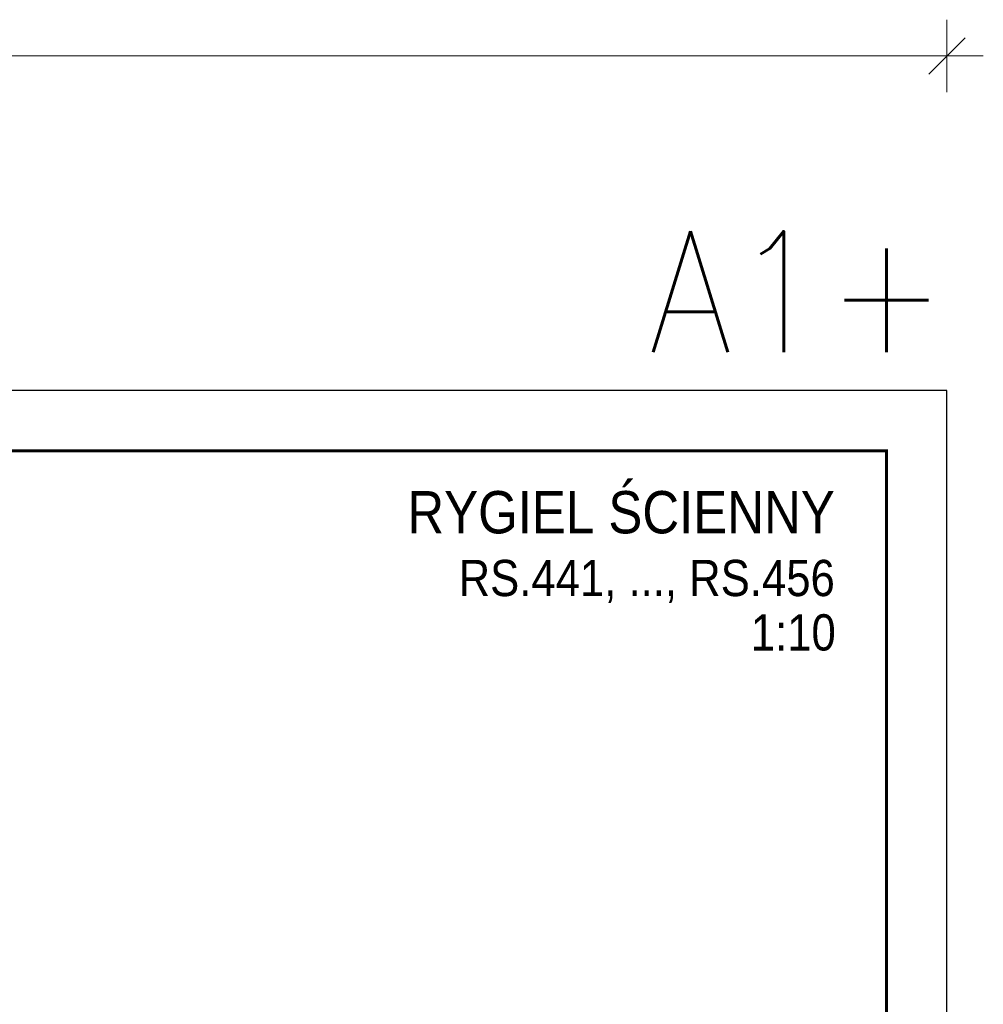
# Model space of a CAD drawing. Header units: millimetres. Extents: x -876 to 136, y 14938 to 15607.
# Tile 46 of 46: x -23 to 136, y 15430 to 15593. Entities that reach past the tile are written whole.
import ezdxf
from ezdxf.enums import TextEntityAlignment as Align

# ---------------------------------------------------------------- set-up
doc = ezdxf.new("R2010")
doc.units = ezdxf.units.MM
doc.header["$LTSCALE"] = 10
doc.layers.get('Defpoints').update_dxf_attribs({"color": 1})
doc.layers.add('_FORMATKA', color=8, linetype='Continuous', plot=False)
for name, color, linetype, lineweight in [('_RAMKA', 7, 'Continuous', 35), ('PS_DIM', 4, 'Continuous', 13), ('PS_TEXT', 3, 'Continuous', 18)]:
    doc.layers.add(name, color=color, linetype=linetype, lineweight=lineweight)
doc.styles.add('ARIAL', font='arial.ttf')
doc.styles.add('gil', font='txt', dxfattribs={"width": 0.9})
doc.styles.add('simplex', font='simplex.shx', dxfattribs={"width": 0.75})
doc.dimstyles.new('1_10_PRZ', dxfattribs={"dimtxt": 2, "dimasz": 1, "dimexe": 2, "dimexo": 5, "dimgap": 1, "dimtad": 1, "dimdec": 0, "dimlfac": 10, "dimtxsty": 'simplex', "dimblk": 'dimznak', "dimcen": 2, "dimse1": 1, "dimse2": 1, "dimclrt": 3, "dimadec": 1, "dimazin": 0, "dimtfac": 1, "dimtdec": 0, "dimtix": 1, "dimtmove": 2, "dimatfit": 3, "dimldrblk": 'dim-grot', "dimfxl": 1, "dimarcsym": 0})

# ---------------------------------------------------------------- blocks, each defined once
blk = doc.blocks.new('dimznak')
at = {"color": 0}
for points in [[(0, 2), (0, -2)], [(-2, 0), (2, 0)]]:
    blk.add_lwpolyline(points, dxfattribs=at)
at = {"color": 2}
blk.add_lwpolyline([(1, 1), (-1, -1)], dxfattribs=at)
blk = doc.blocks.new('*D446')
at = {"color": 252, "lineweight": -2, "transparency": 16777216}
blk.add_line((-997, 649.33), (-3, 649.33), dxfattribs=at)
at = {"layer": 'Defpoints', "color": 0, "transparency": 16777216}
for p in [(0, 649.33), (-1000, 594), (0, 594)]:
    blk.add_point(p, dxfattribs=at)
at = {"color": 252, "lineweight": -2, "transparency": 16777216, "xscale": 3, "yscale": 3, "zscale": 3, "rotation": 180}
blk.add_blockref('dimznak', (-1000, 649.33), dxfattribs=at)
at = {"color": 252, "lineweight": -2, "transparency": 16777216, "xscale": 3, "yscale": 3, "zscale": 3}
blk.add_blockref('dimznak', (0, 649.33), dxfattribs=at)
at = {"color": 252, "transparency": 16777216, "insert": (-500, 659.83), "char_height": 15, "attachment_point": 5, "style": 'simplex'}
blk.add_mtext('1000', dxfattribs=at)
blk = doc.blocks.new('dim-grot')
blk.add_hatch(color=256).paths.add_polyline_path([(0, 0), (-2, 0.5), (-2, -0.5)])
blk.add_lwpolyline([(0, 0), (-2, 0.5), (-2, -0.5), (0, 0)])
blk = doc.blocks.new('Tytuł rysunku')
at = {"layer": 'PS_TEXT', "style": 'ARIAL', "flags": 4}
for tag, height, p in [('TYTUŁ1', 7, (-61.19, -9.34)), ('TYTUŁ2', 6, (-61.19, -19.72)), ('SKALA', 6, (-61.19, -28.72))]:
    blk.add_attdef(tag, text='', height=height, dxfattribs=at).set_placement(p, align=Align.MIDDLE_CENTER)
blk = doc.blocks.new('*U444')
at = {"layer": '_FORMATKA', "lineweight": -3}
blk.add_lwpolyline([(-1000, 0), (0, 0), (0, 594), (-1000, 594)], close=True, dxfattribs=at)
at = {"layer": '_RAMKA', "lineweight": -3, "const_width": 0.5}
blk.add_lwpolyline([(-970, 10), (-10, 10), (-10, 584), (-970, 584)], close=True, dxfattribs=at)
at = {"layer": '_FORMATKA', "lineweight": -3, "style": 'simplex', "width": 0.9}
blk.add_text('A1+', height=20, dxfattribs=at).set_placement((0, 600.35), align=Align.RIGHT)
dim = blk.add_linear_dim(base=(0, 649.33), p1=(-1000, 594), p2=(0, 594), dimstyle='1_10_PRZ', override={"dimscale": 3, "dimtxt": 5, "dimlfac": 1, "dimclrd": 252, "dimclrt": 252})
dim.commit()
dim.dimension.update_dxf_attribs({"geometry": '*D446', "text_midpoint": (-500, 659.83)})

msp = doc.modelspace()

# ---------------------------------------------------------------- block references
ref = msp.add_blockref('Tytuł rysunku', (116.71, 15517.47))
ref.add_attrib('TYTUŁ1', 'RYGIEL ŚCIENNY', dxfattribs={"layer": 'PS_TEXT', "height": 7, "style": 'gil', "width": 0.9}).set_placement((111.71, 15508.13), align=Align.RIGHT)
ref.add_attrib('TYTUŁ2', 'RS.441, ..., RS.456', dxfattribs={"layer": 'PS_TEXT', "height": 6, "style": 'gil', "width": 0.9}).set_placement((111.71, 15497.75), align=Align.RIGHT)
ref.add_attrib('SKALA', '1:10', dxfattribs={"layer": 'PS_TEXT', "height": 6, "style": 'gil', "width": 0.9}).set_placement((111.87, 15488.75), align=Align.RIGHT)
at = {"layer": 'PS_DIM'}
msp.add_blockref('*U444', (130.26, 14937.77), dxfattribs=at)

doc.saveas('drawing.dxf')
